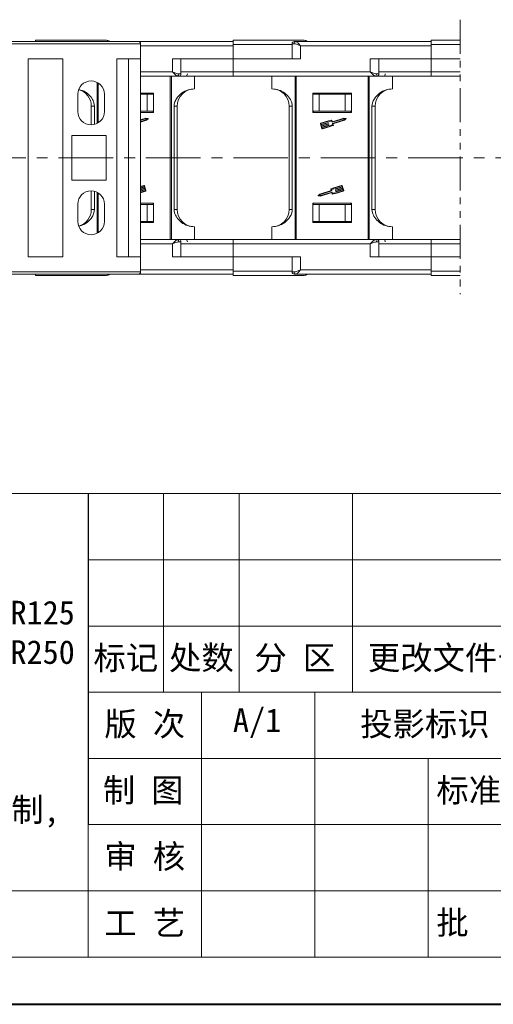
# Model space of a CAD drawing. Header units: millimetres. Extents: x 3223 to 4146, y -133 to 519.
# Tile 10 of 39: x 3723 to 3833, y -133 to 95. Entities that reach past the tile are written whole.
import ezdxf

# ---------------------------------------------------------------- set-up
doc = ezdxf.new("R2010")
doc.units = ezdxf.units.MM
doc.linetypes.add('CENTERX2', pattern=[20.32, 12.7, -2.54, 2.54, -2.54])
doc.linetypes.add('PHANTOM2', pattern=[31.75, 15.875, -3.175, 3.175, -3.175, 3.175, -3.175])
doc.layers.add('标注线', color=7, linetype='Continuous', lineweight=15)
doc.styles.add('样式 6', font='仿宋_GB2312.ttf')

msp = doc.modelspace()

# ---------------------------------------------------------------- linework, layer by layer
at = {"color": 3, "linetype": 'PHANTOM2', "lineweight": 9, "ltscale": 0.5}
msp.add_line((3825.214, 95.275), (3825.209, 31.557), dxfattribs=at)
at = {"color": 7, "linetype": 'Continuous', "lineweight": 15}
for p, q in [((3750.386, 90.2), (3710.239, 90.2)), ((3710.239, 89.7), (3750.886, 89.7)), ((3772.436, 90.2), (3750.386, 90.2)), ((3750.886, 86.2), (3750.886, 89.7)), ((3750.886, 89.2), (3772.436, 89.2)), ((3772.436, 89.5), (3772.436, 89.2)), ((3786.112, 89.5), (3772.436, 89.5)), ((3772.436, 89.2), (3772.436, 86.2)), ((3786.112, 89.7), (3786.112, 86.2)), ((3786.621, 89.7), (3786.112, 89.7)), ((3818.436, 90.2), (3786.994, 90.2)), ((3788.112, 86.2), (3788.112, 89.2)), ((3788.112, 89.2), (3818.436, 89.2)), ((3818.436, 89.5), (3818.436, 89.2)), ((3825.213, 89.5), (3818.436, 89.5)), ((3818.436, 89.2), (3818.436, 86.2)), ((3724.792, 86.2), (3724.792, 40.2)), ((3732.821, 86.2), (3724.792, 86.2)), ((3732.821, 40.2), (3732.821, 86.2)), ((3750.886, 86.2), (3745.366, 86.2)), ((3745.366, 86.2), (3745.366, 40.2)), ((3748.076, 40.2), (3748.076, 86.2)), ((3750.886, 40.2), (3750.886, 86.2)), ((3772.436, 86.2), (3758.291, 86.2)), ((3758.291, 86.2), (3758.291, 83.2)), ((3760.291, 82.7), (3760.291, 86.2)), ((3772.436, 83.2), (3772.436, 86.2)), ((3772.436, 86.2), (3788.112, 86.2)), ((3804.291, 86.2), (3804.291, 83.2)), ((3818.436, 86.2), (3804.291, 86.2)), ((3806.291, 82.7), (3806.291, 86.2)), ((3818.436, 83.2), (3818.436, 86.2)), ((3818.436, 86.2), (3825.213, 86.2)), ((3758.291, 83.2), (3750.886, 83.2)), ((3760.291, 82.7), (3759.782, 82.7)), ((3772.436, 83.2), (3760.291, 83.2)), ((3804.291, 83.2), (3772.436, 83.2)), ((3772.436, 82.2), (3772.436, 83.2)), ((3806.291, 82.7), (3805.782, 82.7)), ((3818.436, 83.2), (3806.291, 83.2)), ((3825.213, 83.2), (3818.436, 83.2)), ((3818.436, 82.2), (3818.436, 83.2)), ((3740.807, 80.706), (3740.807, 71.195)), ((3741.07, 71.347), (3741.07, 80.553)), ((3759.409, 82.2), (3750.886, 82.2)), ((3757.802, 82.2), (3757.802, 44.2)), ((3758.065, 44.2), (3758.065, 82.2)), ((3759.545, 82.2), (3763.436, 82.2)), ((3763.436, 82.2), (3763.436, 79.2)), ((3805.409, 82.2), (3772.436, 82.2)), ((3781.436, 79.2), (3781.436, 82.2)), ((3786.807, 82.2), (3786.807, 44.2)), ((3787.07, 44.2), (3787.07, 82.2)), ((3803.802, 82.2), (3803.802, 44.2)), ((3804.065, 44.2), (3804.065, 82.2)), ((3805.545, 82.2), (3809.436, 82.2)), ((3809.436, 82.2), (3809.436, 79.2)), ((3825.213, 82.2), (3818.436, 82.2)), ((3736.286, 77.95), (3736.286, 73.95)), ((3742.486, 73.95), (3742.486, 77.95)), ((3753.936, 78.2), (3750.886, 78.2)), ((3752.436, 78), (3750.886, 78)), ((3752.436, 74), (3752.436, 78)), ((3752.436, 78), (3753.787, 78)), ((3753.787, 78.2), (3753.787, 78)), ((3753.936, 73.7), (3753.936, 78.2)), ((3799.936, 78.2), (3790.936, 78.2)), ((3790.936, 78.2), (3790.936, 73.7)), ((3791.085, 78), (3791.085, 78.2)), ((3791.085, 78), (3792.436, 78)), ((3792.436, 78), (3792.436, 74)), ((3798.436, 78), (3792.436, 78)), ((3798.436, 74), (3798.436, 78)), ((3798.436, 78), (3799.787, 78)), ((3799.787, 78.2), (3799.787, 78)), ((3799.936, 73.7), (3799.936, 78.2)), ((3740.174, 75.2), (3739.436, 75.2)), ((3739.436, 75.2), (3739.436, 70.851)), ((3740.174, 70.952), (3740.174, 75.2)), ((3752.436, 74), (3750.886, 74)), ((3750.886, 73.7), (3753.936, 73.7)), ((3753.787, 74), (3752.436, 74)), ((3753.787, 73.7), (3753.787, 74)), ((3758.697, 75.2), (3758.697, 51.2)), ((3759.436, 75.2), (3758.697, 75.2)), ((3759.436, 51.2), (3759.436, 75.2)), ((3786.174, 75.2), (3785.436, 75.2)), ((3785.436, 75.2), (3785.436, 51.2)), ((3786.174, 51.2), (3786.174, 75.2)), ((3790.936, 73.7), (3799.936, 73.7)), ((3792.436, 74), (3791.085, 74)), ((3791.085, 74), (3791.085, 73.7)), ((3798.436, 74), (3792.436, 74)), ((3799.787, 74), (3798.436, 74)), ((3799.787, 73.7), (3799.787, 74)), ((3804.697, 75.2), (3804.697, 51.2)), ((3805.436, 75.2), (3804.697, 75.2)), ((3805.436, 51.2), (3805.436, 75.2)), ((3752.134, 72.389), (3750.886, 72.009)), ((3752.143, 72.293), (3750.886, 71.911)), ((3750.886, 71.616), (3752.226, 72.024)), ((3750.886, 71.518), (3752.271, 71.939)), ((3752.622, 72.337), (3752.134, 72.389)), ((3752.502, 72.255), (3752.143, 72.293)), ((3752.226, 72.024), (3752.502, 72.255)), ((3752.271, 71.939), (3752.647, 72.254)), ((3792.72, 71.084), (3793.048, 70.006)), ((3792.81, 71.112), (3792.865, 70.932)), ((3794.596, 71.803), (3792.814, 71.26)), ((3794.596, 71.704), (3792.841, 71.17)), ((3792.865, 70.932), (3794.494, 71.428)), ((3794.521, 71.338), (3792.892, 70.842)), ((3792.96, 70.617), (3794.59, 71.113)), ((3794.617, 71.023), (3792.988, 70.528)), ((3794.523, 71.412), (3794.537, 71.367)), ((3794.619, 71.098), (3794.633, 71.053)), ((3795.407, 71.485), (3795.301, 71.832)), ((3795.37, 71.927), (3795.469, 71.602)), ((3798.143, 72.293), (3795.436, 71.469)), ((3798.134, 72.389), (3795.498, 71.586)), ((3795.608, 70.823), (3795.502, 71.17)), ((3795.518, 71.199), (3798.226, 72.024)), ((3795.613, 71.13), (3798.271, 71.939)), ((3795.719, 70.782), (3795.613, 71.13)), ((3798.622, 72.337), (3798.134, 72.389)), ((3798.502, 72.255), (3798.143, 72.293)), ((3798.226, 72.024), (3798.502, 72.255)), ((3798.271, 71.939), (3798.647, 72.254)), ((3792.892, 70.842), (3792.96, 70.617)), ((3792.988, 70.528), (3793.056, 70.303)), ((3793.056, 70.303), (3794.685, 70.799)), ((3794.713, 70.709), (3793.084, 70.213)), ((3793.084, 70.213), (3793.138, 70.033)), ((3793.197, 70.002), (3794.951, 70.536)), ((3793.224, 69.912), (3795.007, 70.455)), ((3794.715, 70.783), (3794.728, 70.738)), ((3742.886, 68.35), (3734.886, 68.35)), ((3734.886, 68.35), (3734.886, 58.05)), ((3742.886, 58.05), (3742.886, 68.35)), ((3734.886, 58.05), (3742.886, 58.05)), ((3739.436, 55.55), (3739.436, 51.2)), ((3740.174, 51.2), (3740.174, 55.448)), ((3740.807, 55.206), (3740.807, 45.695)), ((3741.07, 45.847), (3741.07, 55.053)), ((3751.618, 56.801), (3750.886, 56.578)), ((3751.646, 56.711), (3750.886, 56.48)), ((3750.886, 56.234), (3751.759, 56.5)), ((3751.786, 56.41), (3750.886, 56.136)), ((3750.886, 55.891), (3751.855, 56.185)), ((3751.882, 56.096), (3750.886, 55.792)), ((3750.886, 55.547), (3751.95, 55.871)), ((3751.978, 55.781), (3750.886, 55.449)), ((3750.886, 55.203), (3752.001, 55.543)), ((3750.886, 55.105), (3752.029, 55.453)), ((3751.759, 56.5), (3751.704, 56.68)), ((3751.855, 56.185), (3751.786, 56.41)), ((3752.122, 55.629), (3751.794, 56.707)), ((3751.95, 55.871), (3751.882, 56.096)), ((3752.032, 55.601), (3751.978, 55.781)), ((3795.23, 55.583), (3792.571, 54.774)), ((3795.325, 55.513), (3792.617, 54.689)), ((3792.699, 54.42), (3795.407, 55.244)), ((3792.708, 54.324), (3795.344, 55.127)), ((3795.124, 55.931), (3795.23, 55.583)), ((3795.234, 55.89), (3795.34, 55.543)), ((3795.472, 54.786), (3795.373, 55.111)), ((3795.436, 55.228), (3795.542, 54.881)), ((3797.618, 56.801), (3795.836, 56.258)), ((3797.646, 56.711), (3795.891, 56.177)), ((3796.128, 55.93), (3796.114, 55.975)), ((3796.13, 56.004), (3797.759, 56.5)), ((3797.786, 56.41), (3796.157, 55.914)), ((3796.224, 55.615), (3796.21, 55.66)), ((3796.226, 55.69), (3797.855, 56.185)), ((3796.246, 54.91), (3798.029, 55.453)), ((3796.247, 55.009), (3798.001, 55.543)), ((3797.882, 56.096), (3796.253, 55.6)), ((3796.319, 55.301), (3796.306, 55.346)), ((3796.321, 55.375), (3797.95, 55.871)), ((3797.978, 55.781), (3796.349, 55.285)), ((3797.759, 56.5), (3797.704, 56.68)), ((3797.855, 56.185), (3797.786, 56.41)), ((3798.122, 55.629), (3797.794, 56.707)), ((3797.95, 55.871), (3797.882, 56.096)), ((3798.032, 55.601), (3797.978, 55.781)), ((3753.936, 52.7), (3750.886, 52.7)), ((3753.787, 52.4), (3753.787, 52.7)), ((3753.936, 48.2), (3753.936, 52.7)), ((3799.936, 52.7), (3790.936, 52.7)), ((3790.936, 52.7), (3790.936, 48.2)), ((3791.085, 52.7), (3791.085, 52.4)), ((3792.571, 54.774), (3792.196, 54.459)), ((3792.221, 54.376), (3792.708, 54.324)), ((3792.617, 54.689), (3792.341, 54.458)), ((3792.341, 54.458), (3792.699, 54.42)), ((3799.787, 52.4), (3799.787, 52.7)), ((3799.936, 48.2), (3799.936, 52.7)), ((3736.286, 52.45), (3736.286, 48.45)), ((3739.436, 51.2), (3740.174, 51.2)), ((3742.486, 48.45), (3742.486, 52.45)), ((3752.436, 52.4), (3750.886, 52.4)), ((3752.436, 48.4), (3752.436, 52.4)), ((3752.436, 52.4), (3753.787, 52.4)), ((3759.436, 51.2), (3758.697, 51.2)), ((3785.436, 51.2), (3786.174, 51.2)), ((3791.085, 52.4), (3792.436, 52.4)), ((3792.436, 52.4), (3792.436, 48.4)), ((3798.436, 52.4), (3792.436, 52.4)), ((3798.436, 48.4), (3798.436, 52.4)), ((3798.436, 52.4), (3799.787, 52.4)), ((3805.436, 51.2), (3804.697, 51.2)), ((3750.886, 48.4), (3752.436, 48.4)), ((3750.886, 48.2), (3753.936, 48.2)), ((3753.787, 48.4), (3752.436, 48.4)), ((3753.787, 48.4), (3753.787, 48.2)), ((3790.936, 48.2), (3799.936, 48.2)), ((3791.085, 48.4), (3792.436, 48.4)), ((3791.085, 48.2), (3791.085, 48.4)), ((3792.436, 48.4), (3798.436, 48.4)), ((3799.787, 48.4), (3798.436, 48.4)), ((3799.787, 48.4), (3799.787, 48.2)), ((3763.436, 44.2), (3763.436, 47.2)), ((3781.436, 44.2), (3781.436, 47.2)), ((3809.436, 44.2), (3809.436, 47.2)), ((3750.886, 44.2), (3759.409, 44.2)), ((3759.409, 44.2), (3763.436, 44.2)), ((3759.782, 43.7), (3760.291, 43.7)), ((3760.291, 40.2), (3760.291, 43.7)), ((3772.436, 43.2), (3772.436, 44.2)), ((3772.436, 44.2), (3805.409, 44.2)), ((3805.409, 44.2), (3809.436, 44.2)), ((3805.782, 43.7), (3806.291, 43.7)), ((3806.291, 40.2), (3806.291, 43.7)), ((3818.436, 43.2), (3818.436, 44.2)), ((3818.436, 44.2), (3825.21, 44.2)), ((3750.886, 43.2), (3758.291, 43.2)), ((3758.291, 43.2), (3758.291, 40.2)), ((3760.291, 43.2), (3772.436, 43.2)), ((3772.436, 43.2), (3804.291, 43.2)), ((3772.436, 40.2), (3772.436, 43.2)), ((3804.291, 43.2), (3804.291, 40.2)), ((3806.291, 43.2), (3818.436, 43.2)), ((3818.436, 40.2), (3818.436, 43.2)), ((3818.436, 43.2), (3825.21, 43.2)), ((3724.792, 40.2), (3732.821, 40.2)), ((3745.366, 40.2), (3750.886, 40.2)), ((3750.886, 36.7), (3750.886, 40.2)), ((3758.291, 40.2), (3772.436, 40.2)), ((3772.436, 40.2), (3772.436, 37.2)), ((3788.112, 40.2), (3772.436, 40.2)), ((3786.112, 40.2), (3786.112, 36.7)), ((3788.112, 37.2), (3788.112, 40.2)), ((3804.291, 40.2), (3818.436, 40.2)), ((3818.436, 40.2), (3818.436, 37.2)), ((3825.209, 40.2), (3818.436, 40.2)), ((3750.886, 36.7), (3710.239, 36.7)), ((3772.436, 37.2), (3750.886, 37.2)), ((3772.436, 37.2), (3772.436, 36.9)), ((3772.436, 36.9), (3786.112, 36.9)), ((3786.112, 36.7), (3786.621, 36.7)), ((3818.436, 37.2), (3788.112, 37.2)), ((3818.436, 37.2), (3818.436, 36.9)), ((3818.436, 36.9), (3825.209, 36.9)), ((3710.239, 36.2), (3750.386, 36.2)), ((3750.386, 36.2), (3772.436, 36.2)), ((3786.994, 36.2), (3818.436, 36.2))]:
    msp.add_line(p, q, dxfattribs=at)
at = {"color": 1, "linetype": 'CENTERX2', "lineweight": 13}
msp.add_line((4029.004, 63.2), (3517.823, 63.2), dxfattribs=at)
at = {"color": 7, "lineweight": 13}
for p, q in [((3642.043, -14.769), (4133.937, -14.769)), ((3738.691, -122.364), (3738.691, -14.769)), ((3277.571, -122.364), (3738.691, -122.364)), ((3738.691, -122.364), (4133.937, -122.364))]:
    msp.add_line(p, q, dxfattribs=at)
at = {"color": 7}
msp.add_line((3738.691, -14.769), (3738.691, -91.623), dxfattribs=at)
at = {"color": 7, "lineweight": 15}
for p, q in [((3756.258, -14.769), (3756.258, -60.881)), ((3773.824, -14.769), (3773.824, -60.881)), ((3800.174, -14.769), (3800.174, -60.881)), ((3738.691, -30.14), (3896.789, -30.14)), ((3738.691, -45.511), (3896.789, -45.511)), ((3738.691, -60.881), (3896.789, -60.881)), ((3765.041, -60.881), (3765.041, -122.364)), ((3791.391, -60.881), (3791.391, -122.364)), ((3738.691, -76.252), (3999.992, -76.252)), ((3817.74, -76.252), (3817.74, -122.364)), ((3738.691, -91.623), (3896.789, -91.623)), ((3277.571, -106.993), (3738.691, -106.993)), ((3738.691, -106.993), (3896.789, -106.993))]:
    msp.add_line(p, q, dxfattribs=at)
at = {"color": 7, "lineweight": 40}
msp.add_line((3222.676, -133.343), (4144.916, -133.343), dxfattribs=at)
at = {"color": 7, "linetype": 'Continuous', "lineweight": 15}
for centre, radius, start, end in [((3742.936, 89.5), 1, 44.87138, 90), ((3750.386, 89.7), 0.5, 0, 90), ((3786.612, 89.7), 0.5, 90, 180), ((3787.069, 89.756), 0.451, 99.5202, 187.08135), ((3788.936, 89.5), 1, 44.87138, 90), ((3759.334, 82.645), 0.451, 279.5202, 7.08135), ((3759.791, 82.7), 0.5, 270, 0), ((3761.297, 82.7), 0.5, 270, 0), ((3805.334, 82.645), 0.451, 279.5202, 7.08135), ((3805.791, 82.7), 0.5, 270, 0), ((3807.297, 82.7), 0.5, 270, 0), ((3739.386, 77.95), 3.1, 0, 180), ((3735.436, 75.2), 4, 0, 74.70398), ((3763.436, 75.2), 4, 90, 180), ((3781.436, 75.2), 4, 0, 90), ((3809.436, 75.2), 4, 90, 180), ((3739.386, 73.95), 3.1, 180, 0), ((3752.617, 72.29), 0.047, 309.95116, 83.90824), ((3792.855, 71.125), 0.141, 106.9297, 196.9297), ((3792.855, 71.125), 0.047, 106.9297, 196.9297), ((3794.501, 71.405), 0.0235, 16.9297, 106.9297), ((3794.514, 71.36), 0.0235, 286.9297, 16.9297), ((3794.596, 71.091), 0.0235, 16.9297, 106.9297), ((3794.822, 72.463), 0.698, 251.11204, 312.44471), ((3794.822, 72.463), 0.792, 253.37041, 307.16635), ((3794.61, 71.046), 0.0235, 286.9297, 16.9297), ((3795.325, 71.913), 0.047, 16.9297, 132.44471), ((3795.429, 71.492), 0.0235, 196.9297, 286.9297), ((3795.492, 71.609), 0.0235, 196.9297, 286.9297), ((3795.525, 71.177), 0.0235, 106.9297, 196.9297), ((3798.617, 72.29), 0.047, 309.95116, 83.90824), ((3793.183, 70.047), 0.141, 196.9297, 286.9297), ((3793.183, 70.047), 0.047, 196.9297, 286.9297), ((3794.692, 70.776), 0.0235, 16.9297, 106.9297), ((3794.706, 70.731), 0.0235, 286.9297, 16.9297), ((3795.562, 70.032), 0.792, 86.69305, 140.48899), ((3795.562, 70.032), 0.698, 81.41469, 142.74736), ((3795.674, 70.769), 0.047, 261.41469, 16.9297), ((3739.386, 52.45), 3.1, 0, 180), ((3751.659, 56.666), 0.141, 16.9297, 106.9297), ((3751.659, 56.666), 0.047, 16.9297, 106.9297), ((3751.988, 55.587), 0.047, 286.9297, 16.9297), ((3751.988, 55.587), 0.141, 286.9297, 16.9297), ((3795.169, 55.944), 0.047, 81.41469, 196.9297), ((3795.28, 56.681), 0.698, 261.41469, 322.74736), ((3795.28, 56.681), 0.792, 266.69305, 320.48899), ((3795.318, 55.536), 0.0235, 286.9297, 16.9297), ((3795.351, 55.104), 0.0235, 16.9297, 106.9297), ((3795.413, 55.221), 0.0235, 16.9297, 106.9297), ((3796.02, 54.25), 0.792, 73.37041, 127.16635), ((3796.02, 54.25), 0.698, 71.11204, 132.44471), ((3796.137, 55.982), 0.0235, 106.9297, 196.9297), ((3796.15, 55.937), 0.0235, 196.9297, 286.9297), ((3796.232, 55.667), 0.0235, 106.9297, 196.9297), ((3796.246, 55.622), 0.0235, 196.9297, 286.9297), ((3796.328, 55.352), 0.0235, 106.9297, 196.9297), ((3796.342, 55.308), 0.0235, 196.9297, 286.9297), ((3797.659, 56.666), 0.141, 16.9297, 106.9297), ((3797.659, 56.666), 0.047, 16.9297, 106.9297), ((3797.988, 55.587), 0.047, 286.9297, 16.9297), ((3797.988, 55.587), 0.141, 286.9297, 16.9297), ((3792.226, 54.423), 0.047, 129.95116, 263.90824), ((3795.517, 54.799), 0.047, 196.9297, 312.44471), ((3735.436, 51.2), 4, 285.29602, 0), ((3763.436, 51.2), 4, 180, 270), ((3781.436, 51.2), 4, 270, 0), ((3809.436, 51.2), 4, 180, 270), ((3739.386, 48.45), 3.1, 180, 0), ((3759.334, 43.756), 0.451, 352.91869, 80.47981), ((3759.791, 43.7), 0.5, 0, 90), ((3761.297, 43.7), 0.5, 0, 90), ((3805.334, 43.756), 0.451, 352.91869, 80.47981), ((3805.791, 43.7), 0.5, 0, 90), ((3807.297, 43.7), 0.5, 0, 90), ((3750.386, 36.7), 0.5, 270, 0), ((3786.612, 36.7), 0.5, 180, 270), ((3787.069, 36.645), 0.451, 172.91869, 260.47981), ((3742.936, 36.9), 1, 270, 315.47936), ((3788.936, 36.9), 1, 270, 315.47936)]:
    msp.add_arc(centre, radius, start, end, dxfattribs=at)
for points, knots in [([(3742.936, 90.5), (3742.882, 90.5), (3742.772, 90.5), (3741.854, 90.5), (3740.332, 90.5), (3738.186, 90.5), (3735.548, 90.5), (3732.59, 90.5), (3729.515, 90.5), (3727.442, 90.5), (3726.436, 90.5)], [0, 0, 0, 0, 0.11651603, 0.24001133, 0.36864081, 0.5, 0.63135919, 0.75998867, 0.88348397, 1, 1, 1, 1]), ([(3726.436, 90.5), (3726.436, 90.488), (3726.436, 90.464), (3726.436, 90.342), (3726.436, 90.228), (3726.436, 90.2)], [0, 0, 0, 0, 0.4305786, 0.8611572, 1, 1, 1, 1]), ([(3788.936, 90.5), (3788.882, 90.5), (3788.772, 90.5), (3787.854, 90.5), (3786.332, 90.5), (3784.186, 90.5), (3781.548, 90.5), (3778.59, 90.5), (3775.515, 90.5), (3773.442, 90.5), (3772.436, 90.5)], [0, 0, 0, 0, 0.116516, 0.2400113, 0.3686408, 0.5, 0.6313592, 0.7599887, 0.883484, 1, 1, 1, 1]), ([(3772.436, 90.5), (3772.436, 90.489), (3772.436, 90.467), (3772.436, 90.295), (3772.436, 90.041), (3772.436, 89.76), (3772.436, 89.574), (3772.436, 89.5)], [0, 0, 0, 0, 0.2146939, 0.4293877, 0.6440816, 0.8587754, 1, 1, 1, 1]), ([(3788.112, 89.2), (3787.842, 89.317), (3787.424, 89.497), (3786.926, 89.669), (3786.716, 89.69), (3786.621, 89.7)], [0, 0, 0, 0, 0.4984129, 0.772928, 1, 1, 1, 1]), ([(3786.994, 90.2), (3787.062, 90.183), (3787.206, 90.148), (3787.485, 89.897), (3787.795, 89.568), (3788.006, 89.323), (3788.112, 89.2)], [0, 0, 0, 0, 0.23435025, 0.49819532, 0.74886904, 1, 1, 1, 1]), ([(3825.213, 90.5), (3824.981, 90.5), (3823.763, 90.5), (3821.515, 90.5), (3819.442, 90.5), (3818.436, 90.5)], [0.73050707, 0.73050707, 0.73050707, 0.73050707, 0.75998867, 0.88348397, 1, 1, 1, 1]), ([(3818.436, 90.5), (3818.436, 90.489), (3818.436, 90.467), (3818.436, 90.295), (3818.436, 90.041), (3818.436, 89.76), (3818.436, 89.574), (3818.436, 89.5)], [0, 0, 0, 0, 0.2146939, 0.4293877, 0.6440816, 0.8587754, 1, 1, 1, 1]), ([(3758.291, 83.2), (3758.56, 83.084), (3758.979, 82.903), (3759.477, 82.732), (3759.687, 82.71), (3759.782, 82.7)], [0, 0, 0, 0, 0.4984129, 0.772928, 1, 1, 1, 1]), ([(3759.409, 82.2), (3759.341, 82.217), (3759.197, 82.253), (3758.918, 82.503), (3758.608, 82.833), (3758.397, 83.078), (3758.291, 83.2)], [0, 0, 0, 0, 0.2343503, 0.4981953, 0.748869, 1, 1, 1, 1]), ([(3804.291, 83.2), (3804.56, 83.084), (3804.979, 82.903), (3805.477, 82.732), (3805.687, 82.71), (3805.782, 82.7)], [0, 0, 0, 0, 0.4984129, 0.772928, 1, 1, 1, 1]), ([(3805.409, 82.2), (3805.341, 82.217), (3805.197, 82.253), (3804.918, 82.503), (3804.608, 82.833), (3804.397, 83.078), (3804.291, 83.2)], [0, 0, 0, 0, 0.2343503, 0.4981953, 0.748869, 1, 1, 1, 1]), ([(3759.678, 82.2), (3759.671, 82.2), (3759.629, 82.2), (3759.51, 82.2), (3759.409, 82.2)], [0, 0, 0, 0, 0.142198, 1, 1, 1, 1]), ([(3772.436, 82.2), (3771.43, 82.2), (3769.358, 82.2), (3766.276, 82.2), (3763.347, 82.2), (3761.203, 82.2), (3760.268, 82.2), (3760.028, 82.2)], [0, 0, 0, 0, 0.2136251, 0.4400463, 0.6758807, 0.9167199, 1, 1, 1, 1]), ([(3805.678, 82.2), (3805.671, 82.2), (3805.629, 82.2), (3805.51, 82.2), (3805.409, 82.2)], [0, 0, 0, 0, 0.142198, 1, 1, 1, 1]), ([(3818.436, 82.2), (3817.43, 82.2), (3815.358, 82.2), (3812.275, 82.2), (3809.348, 82.2), (3807.24, 82.2), (3806.334, 82.2), (3806.124, 82.2)], [0, 0, 0, 0, 0.2159732, 0.44488312, 0.68330972, 0.92679607, 1, 1, 1, 1]), ([(3740.174, 75.2), (3740.151, 75.453), (3740.089, 76.11), (3739.522, 77.195), (3738.493, 78.242), (3737.386, 78.912), (3736.676, 79.002), (3736.491, 79.026)], [0, 0, 0, 0, 0.13058342, 0.33892111, 0.61825252, 0.90052692, 1, 1, 1, 1]), ([(3763.436, 79.2), (3762.947, 79.158), (3761.879, 79.066), (3760.377, 78.28), (3759.321, 77.155), (3758.778, 76.063), (3758.721, 75.453), (3758.697, 75.2)], [0, 0, 0, 0, 0.21916195, 0.47916588, 0.7354888, 0.89061703, 1, 1, 1, 1]), ([(3786.174, 75.2), (3786.151, 75.453), (3786.089, 76.111), (3785.521, 77.192), (3784.497, 78.257), (3783.053, 79.047), (3781.98, 79.149), (3781.436, 79.2)], [0, 0, 0, 0, 0.1096723, 0.2846477, 0.5192481, 0.7563203, 1, 1, 1, 1]), ([(3809.436, 79.2), (3808.947, 79.158), (3807.879, 79.066), (3806.377, 78.28), (3805.321, 77.155), (3804.778, 76.063), (3804.721, 75.453), (3804.697, 75.2)], [0, 0, 0, 0, 0.219162, 0.4791659, 0.7354888, 0.890617, 1, 1, 1, 1]), ([(3736.508, 47.359), (3736.634, 47.374), (3737.335, 47.46), (3738.491, 48.14), (3739.551, 49.242), (3740.094, 50.337), (3740.151, 50.948), (3740.174, 51.2)], [0, 0, 0, 0, 0.0678379, 0.3782298, 0.6842273, 0.8694189, 1, 1, 1, 1]), ([(3758.697, 51.2), (3758.721, 50.947), (3758.783, 50.29), (3759.351, 49.208), (3760.375, 48.143), (3761.819, 47.354), (3762.892, 47.252), (3763.436, 47.2)], [0, 0, 0, 0, 0.1096723, 0.2846477, 0.5192481, 0.7563203, 1, 1, 1, 1]), ([(3781.436, 47.2), (3781.925, 47.242), (3782.993, 47.335), (3784.495, 48.121), (3785.551, 49.245), (3786.094, 50.337), (3786.151, 50.948), (3786.174, 51.2)], [0, 0, 0, 0, 0.219162, 0.4791659, 0.7354888, 0.890617, 1, 1, 1, 1]), ([(3804.697, 51.2), (3804.721, 50.947), (3804.783, 50.29), (3805.351, 49.208), (3806.375, 48.143), (3807.819, 47.354), (3808.892, 47.252), (3809.436, 47.2)], [0, 0, 0, 0, 0.1096723, 0.2846477, 0.5192481, 0.7563203, 1, 1, 1, 1]), ([(3758.291, 43.2), (3758.397, 43.323), (3758.608, 43.568), (3758.918, 43.897), (3759.197, 44.148), (3759.341, 44.183), (3759.409, 44.2)], [0, 0, 0, 0, 0.2511309, 0.5018046, 0.7656407, 1, 1, 1, 1]), ([(3759.782, 43.7), (3759.687, 43.69), (3759.477, 43.669), (3758.979, 43.497), (3758.56, 43.317), (3758.291, 43.2)], [0, 0, 0, 0, 0.2270634, 0.5015869, 1, 1, 1, 1]), ([(3759.409, 44.2), (3759.513, 44.2), (3759.621, 44.2), (3759.661, 44.2), (3759.663, 44.2)], [0, 0, 0, 0, 0.957912, 1, 1, 1, 1]), ([(3760.013, 44.2), (3760.258, 44.2), (3761.198, 44.2), (3763.346, 44.2), (3766.276, 44.2), (3769.358, 44.2), (3771.43, 44.2), (3772.436, 44.2)], [0, 0, 0, 0, 0.0847706, 0.3252182, 0.5606691, 0.7867222, 1, 1, 1, 1]), ([(3804.291, 43.2), (3804.397, 43.323), (3804.608, 43.568), (3804.918, 43.897), (3805.197, 44.148), (3805.341, 44.183), (3805.409, 44.2)], [0, 0, 0, 0, 0.2511309, 0.5018046, 0.7656407, 1, 1, 1, 1]), ([(3805.782, 43.7), (3805.687, 43.69), (3805.477, 43.669), (3804.979, 43.497), (3804.56, 43.317), (3804.291, 43.2)], [0, 0, 0, 0, 0.2270634, 0.5015869, 1, 1, 1, 1]), ([(3805.409, 44.2), (3805.513, 44.2), (3805.621, 44.2), (3805.661, 44.2), (3805.663, 44.2)], [0, 0, 0, 0, 0.957912, 1, 1, 1, 1]), ([(3806.013, 44.2), (3806.258, 44.2), (3807.198, 44.2), (3809.346, 44.2), (3812.276, 44.2), (3815.358, 44.2), (3817.43, 44.2), (3818.436, 44.2)], [0, 0, 0, 0, 0.08477059, 0.32521817, 0.56066914, 0.7867222, 1, 1, 1, 1]), ([(3772.436, 36.9), (3772.436, 36.788), (3772.436, 36.563), (3772.436, 36.263), (3772.436, 36.037), (3772.436, 35.917), (3772.436, 35.905), (3772.436, 35.9)], [0, 0, 0, 0, 0.2146939, 0.4293877, 0.6440816, 0.8587754, 1, 1, 1, 1]), ([(3786.621, 36.7), (3786.716, 36.71), (3786.926, 36.732), (3787.424, 36.903), (3787.842, 37.084), (3788.112, 37.2)], [0, 0, 0, 0, 0.2270634, 0.5015869, 1, 1, 1, 1]), ([(3788.112, 37.2), (3788.006, 37.078), (3787.795, 36.833), (3787.485, 36.503), (3787.206, 36.253), (3787.062, 36.217), (3786.994, 36.2)], [0, 0, 0, 0, 0.25113093, 0.50180461, 0.76564074, 1, 1, 1, 1]), ([(3818.436, 36.9), (3818.436, 36.788), (3818.436, 36.563), (3818.436, 36.263), (3818.436, 36.037), (3818.436, 35.917), (3818.436, 35.905), (3818.436, 35.9)], [0, 0, 0, 0, 0.2146939, 0.4293877, 0.6440816, 0.8587754, 1, 1, 1, 1]), ([(3726.436, 36.2), (3726.436, 36.148), (3726.436, 36.016), (3726.436, 35.918), (3726.436, 35.905), (3726.436, 35.9)], [0, 0, 0, 0, 0.2855824, 0.7165269, 1, 1, 1, 1]), ([(3726.436, 35.9), (3727.442, 35.9), (3729.515, 35.9), (3732.59, 35.9), (3735.548, 35.9), (3738.186, 35.9), (3740.332, 35.9), (3741.854, 35.9), (3742.772, 35.9), (3742.882, 35.9), (3742.936, 35.9)], [0, 0, 0, 0, 0.11651603, 0.24001133, 0.36864081, 0.5, 0.63135919, 0.75998867, 0.88348397, 1, 1, 1, 1]), ([(3772.436, 35.9), (3773.442, 35.9), (3775.515, 35.9), (3778.59, 35.9), (3781.548, 35.9), (3784.186, 35.9), (3786.332, 35.9), (3787.854, 35.9), (3788.772, 35.9), (3788.882, 35.9), (3788.936, 35.9)], [0, 0, 0, 0, 0.116516, 0.2400113, 0.3686408, 0.5, 0.6313592, 0.7599887, 0.883484, 1, 1, 1, 1]), ([(3818.436, 35.9), (3819.442, 35.9), (3821.515, 35.9), (3823.762, 35.9), (3824.978, 35.9), (3825.209, 35.9)], [0, 0, 0, 0, 0.11651603, 0.24001133, 0.26931548, 0.26931548, 0.26931548, 0.26931548])]:
    msp.add_open_spline(points, degree=3, knots=knots, dxfattribs=at)
for points in [[(3786.994, 90.2), (3786.884, 90.2), (3786.665, 90.2), (3786.63, 90.2), (3786.612, 90.2)], [(3786.612, 36.2), (3786.63, 36.2), (3786.665, 36.2), (3786.884, 36.2), (3786.994, 36.2)]]:
    msp.add_open_spline(points, degree=3, dxfattribs=at)

# ---------------------------------------------------------------- texts
at = {"layer": '标注线', "color": 7, "lineweight": 18, "style": '样式 6'}
for s, insert, char_height, width, attachment_point in [('{\\H1.389x;可选弯曲半径:\\P\\PR40  R55  R75  R100 R125\\PR150 R175 R190 R200 R250   \\P内  宽:\\P\\PBi38\\P注：可根据客户要求定制,\\P数量均以装配1m计算.}', (3645.969, -61.027), 3.95246, 118.75621, 4), ('标记', (3747.474, -53.196), 5.5127, 17.56647, 5), ('处数', (3765.041, -53.196), 5.5127, 17.56647, 5), ('分 区', (3786.763, -53.196), 5.5127, 25.69367, 5), ('更改文件号', (3822.543, -53.196), 5.5127, 45.46037, 5), ('版 次', (3751.866, -68.567), 5.5127, 26.34971, 5), ('A/1', (3777.988, -68.067), 5.5127, 17.56647, 5), ('投影标识', (3816.998, -68.567), 5.5127, 32.21829, 5), ('标准化', (3830.941, -83.937), 5.5127, 35.6324, 5), ('{\\H0.9943x;制 图}', (3751.506, -83.937), 5.51273, 25.62892, 5), ('审 核', (3751.866, -99.308), 5.5127, 26.34971, 5), ('工 艺', (3751.866, -114.679), 5.5127, 26.34971, 5), ('批  准', (3830.915, -114.679), 5.5127, 26.34971, 5)]:
    msp.add_mtext(s, dxfattribs=dict(at, insert=insert, char_height=char_height, width=width, attachment_point=attachment_point))

doc.saveas('drawing.dxf')
